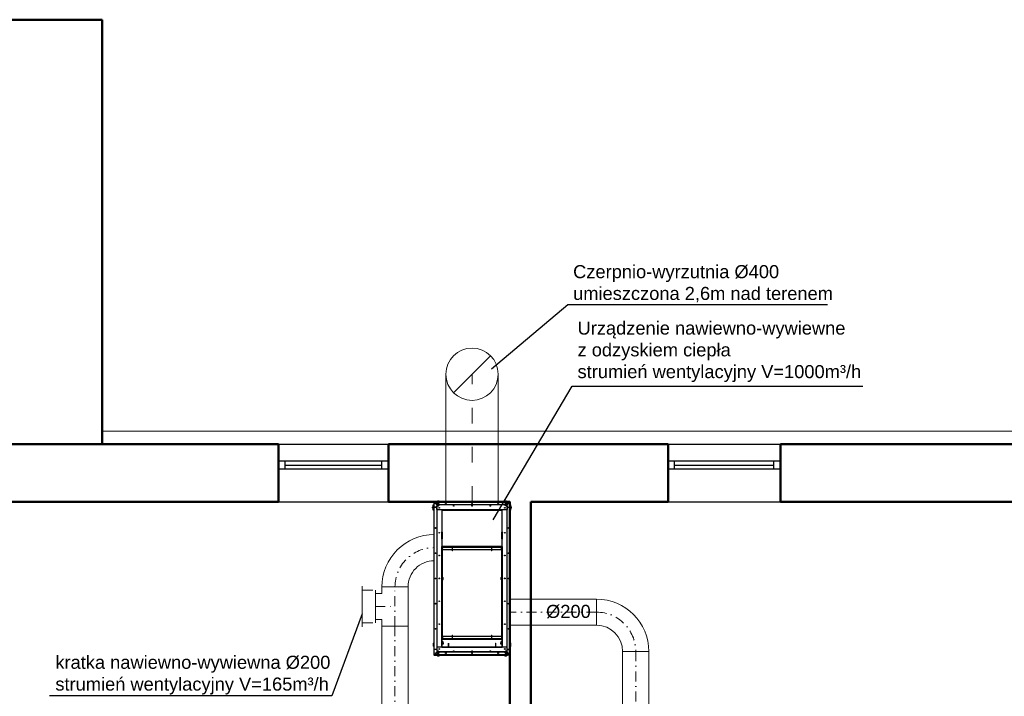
# Model space of a CAD drawing. Header units: millimetres. Extents: x 10990 to 23188, y -38075 to -27370.
# Tile 5 of 29: x 11978 to 12732, y -27888 to -27370. Entities that reach past the tile are written whole.
import ezdxf
from ezdxf.enums import TextEntityAlignment as Align

# ---------------------------------------------------------------- set-up
doc = ezdxf.new("R2010")
doc.units = ezdxf.units.MM
doc.linetypes.add('ACAD_ISO03W100', pattern=[30, 12, -18])
doc.linetypes.add('DASHDOT', pattern=[25.4, 12.7, -6.35, 0, -6.35])
for name, color, linetype, lineweight in [('2DL_PRO_n', 90, 'Continuous', 15), ('2DS_PLS_kan', 30, 'Continuous', 25), ('CP_AXISAC', 7, 'DASHDOT', 15), ('CP_AXISHS', 7, 'DASHDOT', 15), ('Przekrój', 180, 'Continuous', 50)]:
    doc.layers.add(name, color=color, linetype=linetype, lineweight=lineweight)
doc.layers.add('Opis okno', color=50, linetype='Continuous')
doc.layers.add('Widokowa', color=94, linetype='Continuous')
doc.styles.add('Arial', font='arial.ttf')
doc.styles.add('CP_ATTR', font='ROMANS.SHX')

# ---------------------------------------------------------------- blocks, each defined once
blk = doc.blocks.new('RDLAC025f9mm8ut')
for p, q in [((0, 0.625), (0, -0.625)), ((-1, -0.5), (-1, 0.5)), ((-0.8, 0.5), (0, 0.5)), ((0, -0.5), (-0.8, -0.5))]:
    blk.add_line(p, q)
at = {"linetype": 'ByBlock', "style": 'CP_ATTR', "flags": 9}
for tag, p in [('NAME', (-0.092, -0.018)), ('NUMBER', (-0.092, -0.018)), ('GROUP', (-0.092, -0.018)), ('ARTICLE', (-0.092, -0.019)), ('CHARACTER', (-0.092, -0.019)), ('TEMPERATURE', (-0.092, -0.018)), ('FLOW', (-0.092, -0.018)), ('PRODUCT-TYPE', (-0.092, -0.019)), ('ORDER-NO', (-0.092, -0.019)), ('PRODUCER', (-0.092, -0.019)), ('PN', (-0.091, -0.018)), ('OTHER', (-0.091, -0.018)), ('DN', (-0.091, -0.019)), ('POWER', (-0.091, -0.019)), ('VOLTAGE', (-0.091, -0.019))]:
    blk.add_attdef(tag, text='', height=0.00005, dxfattribs=at).set_placement(p, align=Align.MIDDLE_LEFT)
blk = doc.blocks.new('*U1768')
at = {"ltscale": 0.6}
for p, q in [((20, 30), (20, 30)), ((20, 30), (40, 30)), ((40, 30), (40, 30)), ((0, -10), (0, 10)), ((0, 10), (0, 10)), ((0, -10), (0, -10))]:
    blk.add_line(p, q, dxfattribs=at)
for radius in [40, 20]:
    blk.add_arc((0, 30), radius, 270, 0, dxfattribs=at)
at = {"layer": 'CP_AXISAC', "ltscale": 0.6}
blk.add_arc((0, 30), 30, 270, 0, dxfattribs=at)
at = {"linetype": 'ByBlock', "ltscale": 0.6, "style": 'CP_ATTR', "flags": 9}
for tag in ['NAME', 'PRODUCER', 'PRODUCT-TYPE', 'ARTICLE', 'FLOW', 'OTHER']:
    blk.add_attdef(tag, (0, 0), '', height=0.0001, dxfattribs=at)
blk = doc.blocks.new('*U1757')
at = {"ltscale": 0.6}
for p, q in [((0, -10), (0, 10)), ((0, 10), (0, 10)), ((0, 10), (5, 10)), ((5, 15), (5, 15)), ((5, 15), (25, 15)), ((5, 10), (5, 15)), ((25, 15), (25, 15)), ((25, 10), (25, 15)), ((30, 10), (25, 10)), ((30, 10), (30, 10)), ((30, 10), (30, -10)), ((0, -10), (0, -10)), ((0, -10), (30, -10)), ((30, -10), (30, -10))]:
    blk.add_line(p, q, dxfattribs=at)
at = {"layer": 'CP_AXISHS', "ltscale": 0.6}
for p, q in [((15, 15), (15, 0)), ((0, 0), (30, 0))]:
    blk.add_line(p, q, dxfattribs=at)
at = {"linetype": 'ByBlock', "ltscale": 0.6, "style": 'CP_ATTR', "flags": 9}
for tag in ['NAME', 'PRODUCER', 'PRODUCT-TYPE', 'ARTICLE', 'FLOW', 'OTHER']:
    blk.add_attdef(tag, (0, 0), '', height=0.0001, dxfattribs=at)
blk = doc.blocks.new('*U1774')
at = {"ltscale": 0.6}
for p, q in [((0, -10), (0, 10)), ((0, 10), (231.87, 10)), ((231.87, 10), (231.87, -10)), ((231.87, -10), (0, -10))]:
    blk.add_line(p, q, dxfattribs=at)
at = {"layer": 'CP_AXISAC', "ltscale": 0.6}
blk.add_line((0, 0), (231.87, 0), dxfattribs=at)
at = {"linetype": 'ByBlock', "ltscale": 0.6, "style": 'CP_ATTR', "flags": 9}
for tag in ['NAME', 'PRODUCER', 'PRODUCT-TYPE', 'ARTICLE', 'FLOW', 'OTHER']:
    blk.add_attdef(tag, (0, 0), '', height=0.0001, dxfattribs=at)
blk = doc.blocks.new('*U1775')
at = {"ltscale": 0.6}
for p, q in [((0, -10), (0, 10)), ((0, 10), (66.08, 10)), ((66.08, 10), (66.08, -10)), ((66.08, -10), (0, -10))]:
    blk.add_line(p, q, dxfattribs=at)
at = {"layer": 'CP_AXISAC', "ltscale": 0.6}
blk.add_line((0, 0), (66.08, 0), dxfattribs=at)
at = {"linetype": 'ByBlock', "ltscale": 0.6, "style": 'CP_ATTR', "flags": 9}
for tag in ['NAME', 'PRODUCER', 'PRODUCT-TYPE', 'ARTICLE', 'FLOW', 'OTHER']:
    blk.add_attdef(tag, (0, 0), '', height=0.0001, dxfattribs=at)
blk = doc.blocks.new('*U1776')
at = {"ltscale": 0.6}
for p, q in [((0, -10), (0, 10)), ((0, 10), (50.12, 10)), ((50.12, 10), (50.12, -10)), ((50.12, -10), (0, -10))]:
    blk.add_line(p, q, dxfattribs=at)
at = {"layer": 'CP_AXISAC', "ltscale": 0.6}
blk.add_line((0, 0), (50.12, 0), dxfattribs=at)
at = {"linetype": 'ByBlock', "ltscale": 0.6, "style": 'CP_ATTR', "flags": 9}
for tag in ['NAME', 'PRODUCER', 'PRODUCT-TYPE', 'ARTICLE', 'FLOW', 'OTHER']:
    blk.add_attdef(tag, (0, 0), '', height=0.0001, dxfattribs=at)

msp = doc.modelspace()

# ---------------------------------------------------------------- linework, layer by layer
at = {"color": 7, "linetype": 'Continuous'}
for p, q in [((12294.67, -27742.96), (12294.67, -27741.46)), ((12294.67, -27741.46), (12295.17, -27741.46)), ((12295.17, -27739.29), (12295.17, -27739.3)), ((12295.17, -27739.3), (12295.17, -27739.34)), ((12295.17, -27739.34), (12295.24, -27739.34)), ((12295.17, -27739.34), (12295.17, -27739.41)), ((12295.17, -27739.41), (12295.17, -27743.31)), ((12295.34, -27739.12), (12297.26, -27739.12)), ((12295.34, -27739.17), (12295.34, -27739.12)), ((12295.34, -27739.17), (12295.34, -27739.24)), ((12295.34, -27739.17), (12297.11, -27739.17)), ((12295.34, -27739.24), (12297.11, -27739.24)), ((12295.34, -27739.32), (12295.34, -27739.26)), ((12295.34, -27739.26), (12297.11, -27739.26)), ((12295.34, -27743.31), (12295.34, -27739.32)), ((12295.64, -27739.26), (12295.64, -27739.24)), ((12297.11, -27739.24), (12297.11, -27739.17)), ((12297.11, -27739.17), (12297.31, -27739.17)), ((12297.31, -27739.24), (12297.11, -27739.24)), ((12297.26, -27739.12), (12297.31, -27739.12)), ((12297.31, -27739.12), (12297.31, -27739.17)), ((12297.31, -27739.17), (12297.31, -27739.24)), ((12297.31, -27739.24), (12297.41, -27739.24)), ((12297.31, -27739.46), (12297.31, -27740.86)), ((12297.31, -27741.61), (12297.31, -27743.11)), ((12297.41, -27739.34), (12297.41, -27739.17)), ((12351.21, -27739.17), (12297.41, -27739.17)), ((12297.41, -27740.04), (12297.41, -27739.34)), ((12297.41, -27739.34), (12351.21, -27739.34)), ((12297.41, -27745.04), (12297.41, -27742.43)), ((12297.59, -27738.97), (12297.59, -27739.17)), ((12299.49, -27738.97), (12297.59, -27738.97)), ((12298.24, -27740.24), (12297.61, -27740.24)), ((12297.61, -27742.23), (12298.11, -27742.23)), ((12297.67, -27738.93), (12297.67, -27738.97)), ((12297.67, -27738.93), (12299.42, -27738.93)), ((12297.84, -27741.01), (12298.24, -27740.77)), ((12297.84, -27741.01), (12297.84, -27741.47)), ((12298.24, -27741.7), (12297.84, -27741.47)), ((12298.1, -27738.42), (12298.98, -27738.42)), ((12298.24, -27740.77), (12298.64, -27741.01)), ((12298.24, -27741.7), (12298.64, -27741.47)), ((12298.64, -27741.47), (12298.64, -27741.01)), ((12299.24, -27741.27), (12299.24, -27741.24)), ((12349.3, -27741.57), (12299.32, -27741.57)), ((12299.42, -27738.97), (12299.42, -27738.93)), ((12349.18, -27741.47), (12299.44, -27741.47)), ((12299.49, -27739.17), (12299.49, -27738.97)), ((12300.84, -27741.47), (12300.84, -27741.57)), ((12301.24, -27741.47), (12301.24, -27741.57)), ((12301.64, -27741.57), (12301.64, -27741.47)), ((12346.98, -27741.47), (12346.98, -27741.57)), ((12347.38, -27741.57), (12347.38, -27741.47)), ((12347.78, -27741.57), (12347.78, -27741.47)), ((12349.13, -27738.97), (12349.13, -27739.17)), ((12351.03, -27738.97), (12349.13, -27738.97)), ((12349.21, -27738.93), (12349.21, -27738.97)), ((12349.21, -27738.93), (12350.96, -27738.93)), ((12349.38, -27741.24), (12349.38, -27741.27)), ((12349.64, -27738.42), (12350.52, -27738.42)), ((12349.98, -27741.01), (12350.38, -27740.77)), ((12349.98, -27741.01), (12349.98, -27741.47)), ((12350.38, -27741.7), (12349.98, -27741.47)), ((12351.01, -27740.24), (12350.38, -27740.24)), ((12350.38, -27740.77), (12350.78, -27741.01)), ((12350.38, -27741.7), (12350.78, -27741.47)), ((12350.38, -27742.24), (12351.01, -27742.24)), ((12350.78, -27741.47), (12350.78, -27741.01)), ((12350.96, -27738.97), (12350.96, -27738.93)), ((12351.03, -27739.17), (12351.03, -27738.97)), ((12351.21, -27739.17), (12351.21, -27739.34)), ((12351.21, -27739.24), (12351.31, -27739.24)), ((12351.21, -27740.04), (12351.21, -27739.34)), ((12351.21, -27742.44), (12351.21, -27745.04)), ((12351.31, -27739.17), (12351.31, -27739.12)), ((12351.31, -27739.12), (12351.36, -27739.12)), ((12351.31, -27739.24), (12351.31, -27739.17)), ((12351.31, -27739.17), (12351.51, -27739.17)), ((12351.51, -27739.24), (12351.31, -27739.24)), ((12351.31, -27740.86), (12351.31, -27739.46)), ((12351.31, -27743.11), (12351.31, -27741.61)), ((12353.28, -27739.12), (12351.36, -27739.12)), ((12351.51, -27739.17), (12351.51, -27739.24)), ((12351.51, -27739.17), (12353.28, -27739.17)), ((12351.51, -27739.24), (12353.28, -27739.24)), ((12351.51, -27739.26), (12353.28, -27739.26)), ((12352.98, -27739.24), (12352.98, -27739.26)), ((12353.28, -27739.17), (12353.28, -27739.12)), ((12353.28, -27739.17), (12353.28, -27739.24)), ((12353.28, -27739.26), (12353.28, -27739.32)), ((12353.28, -27739.32), (12353.28, -27743.31)), ((12353.45, -27739.34), (12353.38, -27739.34)), ((12353.45, -27739.29), (12353.45, -27739.3)), ((12353.45, -27739.34), (12353.45, -27739.3)), ((12353.45, -27739.41), (12353.45, -27739.34)), ((12353.45, -27743.31), (12353.45, -27739.41)), ((12353.95, -27741.46), (12353.45, -27741.46)), ((12353.95, -27742.96), (12353.95, -27741.46)), ((12294.07, -27743.21), (12294.47, -27742.96)), ((12294.07, -27743.71), (12294.07, -27743.21)), ((12294.47, -27743.96), (12294.07, -27743.71)), ((12294.47, -27742.96), (12294.67, -27742.96)), ((12294.67, -27743.96), (12294.47, -27743.96)), ((12294.67, -27745.46), (12294.67, -27743.96)), ((12295.17, -27745.46), (12294.67, -27745.46)), ((12295.17, -27743.31), (12295.17, -27743.33)), ((12295.34, -27743.31), (12295.17, -27743.31)), ((12295.17, -27743.33), (12295.17, -27852.29)), ((12295.17, -27743.33), (12295.34, -27743.33)), ((12295.24, -27743.31), (12295.24, -27743.33)), ((12295.34, -27743.31), (12297.11, -27743.31)), ((12295.34, -27852.29), (12295.34, -27743.33)), ((12297.11, -27743.33), (12295.34, -27743.33)), ((12295.64, -27743.33), (12295.64, -27743.31)), ((12297.31, -27743.53), (12297.31, -27852.09)), ((12297.41, -27745.54), (12297.41, -27850.08)), ((12301.27, -27745.24), (12297.61, -27745.24)), ((12301.14, -27745.34), (12297.61, -27745.34)), ((12300.84, -27745.24), (12300.84, -27745.34)), ((12301.14, -27745.34), (12301.14, -27850.28)), ((12301.14, -27745.34), (12301.31, -27745.34)), ((12301.24, -27745.34), (12301.24, -27745.24)), ((12301.24, -27745.31), (12301.29, -27745.31)), ((12301.34, -27745.24), (12301.27, -27745.24)), ((12301.29, -27745.31), (12301.29, -27745.24)), ((12301.34, -27745.31), (12301.29, -27745.31)), ((12301.31, -27745.31), (12301.31, -27745.31)), ((12301.31, -27745.48), (12301.31, -27745.31)), ((12347.31, -27745.31), (12301.31, -27745.31)), ((12301.31, -27745.48), (12347.31, -27745.48)), ((12301.31, -27745.48), (12301.31, -27762.26)), ((12301.32, -27745.03), (12301.36, -27745.03)), ((12301.32, -27745.19), (12301.32, -27745.03)), ((12301.32, -27745.04), (12301.34, -27745.04)), ((12301.34, -27745.04), (12301.34, -27745.24)), ((12301.34, -27745.04), (12301.36, -27745.04)), ((12301.34, -27745.31), (12301.34, -27745.24)), ((12301.36, -27745.24), (12301.34, -27745.24)), ((12301.36, -27745.31), (12301.34, -27745.31)), ((12301.36, -27745.03), (12301.36, -27745.14)), ((12301.36, -27745.14), (12347.26, -27745.14)), ((12301.36, -27745.14), (12301.36, -27745.31)), ((12347.26, -27745.31), (12301.36, -27745.31)), ((12301.81, -27745.31), (12301.81, -27745.31)), ((12346.81, -27745.31), (12346.81, -27745.31)), ((12347.26, -27745.03), (12347.3, -27745.03)), ((12347.26, -27745.14), (12347.26, -27745.03)), ((12347.26, -27745.04), (12347.28, -27745.04)), ((12347.26, -27745.31), (12347.26, -27745.14)), ((12347.28, -27745.24), (12347.26, -27745.24)), ((12347.28, -27745.31), (12347.26, -27745.31)), ((12347.28, -27745.24), (12347.28, -27745.04)), ((12347.28, -27745.04), (12347.3, -27745.04)), ((12347.28, -27745.31), (12347.28, -27745.24)), ((12347.35, -27745.24), (12347.28, -27745.24)), ((12347.33, -27745.31), (12347.28, -27745.31)), ((12347.3, -27745.03), (12347.3, -27745.19)), ((12347.31, -27745.31), (12347.31, -27745.31)), ((12347.31, -27745.31), (12347.31, -27745.48)), ((12347.31, -27745.34), (12347.48, -27745.34)), ((12347.31, -27762.26), (12347.31, -27745.48)), ((12347.33, -27745.24), (12347.33, -27745.31)), ((12347.38, -27745.31), (12347.33, -27745.31)), ((12351.01, -27745.24), (12347.35, -27745.24)), ((12347.38, -27745.24), (12347.38, -27745.34)), ((12347.48, -27850.28), (12347.48, -27745.34)), ((12351.01, -27745.34), (12347.48, -27745.34)), ((12347.78, -27745.34), (12347.78, -27745.24)), ((12351.21, -27850.08), (12351.21, -27745.54)), ((12351.31, -27852.09), (12351.31, -27743.53)), ((12351.51, -27743.31), (12353.28, -27743.31)), ((12351.51, -27743.33), (12353.28, -27743.33)), ((12352.98, -27743.31), (12352.98, -27743.33)), ((12353.45, -27743.31), (12353.28, -27743.31)), ((12353.28, -27743.33), (12353.28, -27852.29)), ((12353.28, -27743.33), (12353.45, -27743.33)), ((12353.38, -27743.33), (12353.38, -27743.31)), ((12353.45, -27743.31), (12353.45, -27743.33)), ((12353.45, -27852.29), (12353.45, -27743.33)), ((12353.45, -27745.46), (12353.95, -27745.46)), ((12354.15, -27742.96), (12353.95, -27742.96)), ((12353.95, -27743.96), (12354.15, -27743.96)), ((12353.95, -27745.46), (12353.95, -27743.96)), ((12354.55, -27743.21), (12354.15, -27742.96)), ((12354.15, -27743.96), (12354.55, -27743.71)), ((12354.55, -27743.71), (12354.55, -27743.21)), ((12301.31, -27767.66), (12301.31, -27762.26)), ((12301.31, -27762.46), (12301.48, -27762.46)), ((12301.35, -27762.46), (12301.35, -27762.34)), ((12301.71, -27762.36), (12301.41, -27762.36)), ((12301.45, -27762.36), (12301.45, -27762.46)), ((12301.48, -27762.46), (12301.48, -27767.46)), ((12301.71, -27762.46), (12301.48, -27762.46)), ((12301.71, -27762.46), (12301.71, -27762.36)), ((12346.91, -27762.36), (12346.91, -27762.46)), ((12347.21, -27762.36), (12346.91, -27762.36)), ((12346.91, -27762.46), (12347.14, -27762.46)), ((12347.14, -27767.46), (12347.14, -27762.46)), ((12347.14, -27762.46), (12347.31, -27762.46)), ((12347.21, -27762.46), (12347.21, -27762.36)), ((12347.31, -27762.26), (12347.31, -27767.66)), ((12301.48, -27767.46), (12301.31, -27767.46)), ((12301.31, -27767.66), (12301.31, -27773.39)), ((12301.35, -27767.58), (12301.35, -27767.46)), ((12301.71, -27767.56), (12301.41, -27767.56)), ((12301.45, -27767.46), (12301.45, -27767.56)), ((12301.71, -27767.46), (12301.48, -27767.46)), ((12301.71, -27767.56), (12301.71, -27767.46)), ((12347.14, -27767.46), (12346.91, -27767.46)), ((12346.91, -27767.46), (12346.91, -27767.56)), ((12346.91, -27767.56), (12347.21, -27767.56)), ((12347.31, -27767.46), (12347.14, -27767.46)), ((12347.21, -27767.56), (12347.21, -27767.46)), ((12347.31, -27773.39), (12347.31, -27767.66)), ((12347.31, -27773.39), (12301.31, -27773.39)), ((12301.31, -27773.55), (12301.31, -27773.39)), ((12301.31, -27850.28), (12301.31, -27773.55)), ((12301.31, -27773.56), (12347.31, -27773.56)), ((12301.31, -27773.57), (12301.81, -27773.57)), ((12301.31, -27773.59), (12301.81, -27773.59)), ((12301.56, -27773.93), (12301.56, -27797.06)), ((12301.81, -27773.93), (12301.56, -27773.93)), ((12301.81, -27773.76), (12301.81, -27773.56)), ((12302.11, -27773.76), (12301.81, -27773.76)), ((12301.81, -27773.76), (12301.81, -27773.96)), ((12301.81, -27775.26), (12301.81, -27773.96)), ((12309.2, -27773.96), (12301.81, -27773.96)), ((12302.11, -27773.56), (12302.11, -27773.76)), ((12302.11, -27773.76), (12346.51, -27773.76)), ((12302.11, -27775.56), (12309.2, -27775.56)), ((12309.2, -27773.92), (12309.2, -27776.4)), ((12309.31, -27773.92), (12309.2, -27773.92)), ((12309.2, -27776.4), (12309.26, -27776.62)), ((12309.2, -27776.4), (12309.42, -27776.4)), ((12309.36, -27776.62), (12309.26, -27776.62)), ((12309.42, -27773.92), (12309.31, -27773.92)), ((12309.36, -27776.62), (12309.42, -27776.4)), ((12309.42, -27776.4), (12309.42, -27773.92)), ((12339.2, -27773.96), (12309.42, -27773.96)), ((12309.42, -27775.56), (12339.2, -27775.56)), ((12339.2, -27773.92), (12339.2, -27776.4)), ((12339.31, -27773.92), (12339.2, -27773.92)), ((12339.2, -27776.4), (12339.26, -27776.62)), ((12339.2, -27776.4), (12339.42, -27776.4)), ((12339.36, -27776.62), (12339.26, -27776.62)), ((12339.42, -27773.92), (12339.31, -27773.92)), ((12339.36, -27776.62), (12339.42, -27776.4)), ((12339.42, -27776.4), (12339.42, -27773.92)), ((12346.81, -27773.96), (12339.42, -27773.96)), ((12339.42, -27775.56), (12346.51, -27775.56)), ((12346.51, -27773.76), (12346.51, -27773.56)), ((12346.81, -27773.76), (12346.51, -27773.76)), ((12346.81, -27773.56), (12346.81, -27773.76)), ((12346.81, -27773.57), (12347.31, -27773.57)), ((12346.81, -27773.59), (12347.31, -27773.59)), ((12346.81, -27773.96), (12346.81, -27773.76)), ((12347.06, -27773.93), (12346.81, -27773.93)), ((12346.81, -27775.26), (12346.81, -27773.96)), ((12347.06, -27797.06), (12347.06, -27773.93)), ((12347.31, -27773.39), (12347.31, -27773.55)), ((12347.31, -27773.55), (12347.31, -27850.28)), ((12299.43, -27797.7), (12299.06, -27797.7)), ((12299.06, -27797.92), (12299.43, -27797.92)), ((12301.31, -27797.06), (12302.03, -27797.06)), ((12301.31, -27798.56), (12302.03, -27798.56)), ((12301.56, -27798.56), (12301.56, -27843.93)), ((12302.03, -27797.06), (12302.03, -27798.56)), ((12302.03, -27797.06), (12302.15, -27797.06)), ((12302.03, -27798.56), (12302.15, -27798.56)), ((12302.31, -27797.75), (12302.31, -27797.86)), ((12346.31, -27797.86), (12346.31, -27797.75)), ((12346.59, -27797.06), (12346.47, -27797.06)), ((12346.59, -27798.56), (12346.47, -27798.56)), ((12346.59, -27798.56), (12346.59, -27797.06)), ((12347.31, -27797.06), (12346.59, -27797.06)), ((12347.31, -27798.56), (12346.59, -27798.56)), ((12347.06, -27843.93), (12347.06, -27798.56)), ((12349.57, -27797.7), (12349.2, -27797.7)), ((12349.2, -27797.92), (12349.57, -27797.92)), ((12301.31, -27827.07), (12301.56, -27827.07)), ((12301.56, -27827.2), (12301.31, -27827.2)), ((12301.34, -27827.2), (12301.34, -27844.33)), ((12347.06, -27827.07), (12347.31, -27827.07)), ((12347.31, -27827.2), (12347.06, -27827.2)), ((12347.28, -27844.33), (12347.28, -27827.2)), ((12294.97, -27847.11), (12294.77, -27847.31)), ((12294.77, -27849.71), (12294.77, -27847.31)), ((12295.17, -27847.11), (12294.97, -27847.11)), ((12294.97, -27849.91), (12294.97, -27847.11)), ((12301.34, -27844.43), (12301.34, -27844.48)), ((12301.36, -27844.31), (12347.26, -27844.31)), ((12301.36, -27844.31), (12301.36, -27844.41)), ((12301.36, -27850.18), (12301.36, -27844.41)), ((12347.26, -27844.41), (12301.36, -27844.41)), ((12301.56, -27843.93), (12301.81, -27843.93)), ((12301.81, -27842.61), (12301.81, -27843.91)), ((12301.81, -27843.91), (12301.81, -27844.11)), ((12301.81, -27843.91), (12309.2, -27843.91)), ((12301.81, -27844.31), (12301.81, -27844.11)), ((12301.81, -27844.11), (12302.11, -27844.11)), ((12302.05, -27846.34), (12302.05, -27847.39)), ((12302.12, -27846.23), (12302.07, -27846.29)), ((12309.2, -27842.31), (12302.11, -27842.31)), ((12302.11, -27844.11), (12302.11, -27844.31)), ((12346.51, -27844.11), (12302.11, -27844.11)), ((12302.25, -27846.29), (12302.2, -27846.23)), ((12302.27, -27847.39), (12302.27, -27846.34)), ((12306.26, -27847.38), (12306.2, -27847.6)), ((12306.2, -27847.6), (12306.2, -27850.08)), ((12306.42, -27847.6), (12306.2, -27847.6)), ((12306.26, -27847.38), (12306.36, -27847.38)), ((12306.42, -27847.6), (12306.36, -27847.38)), ((12306.36, -27847.38), (12306.36, -27847.38)), ((12306.42, -27850.08), (12306.42, -27847.6)), ((12309.26, -27841.25), (12309.2, -27841.47)), ((12309.2, -27841.47), (12309.2, -27843.95)), ((12309.42, -27841.47), (12309.2, -27841.47)), ((12309.2, -27843.95), (12309.42, -27843.95)), ((12309.26, -27841.25), (12309.36, -27841.25)), ((12309.42, -27841.47), (12309.36, -27841.25)), ((12309.36, -27841.25), (12309.36, -27841.25)), ((12309.42, -27843.95), (12309.42, -27841.47)), ((12339.2, -27842.31), (12309.42, -27842.31)), ((12309.42, -27843.91), (12339.2, -27843.91)), ((12339.26, -27841.25), (12339.2, -27841.47)), ((12339.2, -27841.47), (12339.2, -27843.95)), ((12339.42, -27841.47), (12339.2, -27841.47)), ((12339.2, -27843.95), (12339.42, -27843.95)), ((12339.26, -27841.25), (12339.36, -27841.25)), ((12339.42, -27841.47), (12339.36, -27841.25)), ((12339.36, -27841.25), (12339.36, -27841.25)), ((12339.42, -27843.95), (12339.42, -27841.47)), ((12346.51, -27842.31), (12339.42, -27842.31)), ((12339.42, -27843.91), (12346.81, -27843.91)), ((12342.26, -27847.38), (12342.2, -27847.6)), ((12342.2, -27847.6), (12342.2, -27850.08)), ((12342.42, -27847.6), (12342.2, -27847.6)), ((12342.26, -27847.38), (12342.36, -27847.38)), ((12342.42, -27847.6), (12342.36, -27847.38)), ((12342.36, -27847.38), (12342.36, -27847.38)), ((12342.42, -27850.08), (12342.42, -27847.6)), ((12346.35, -27846.34), (12346.35, -27847.39)), ((12346.42, -27846.23), (12346.37, -27846.29)), ((12346.55, -27846.29), (12346.5, -27846.23)), ((12346.51, -27844.31), (12346.51, -27844.11)), ((12346.51, -27844.11), (12346.81, -27844.11)), ((12346.57, -27847.39), (12346.57, -27846.34)), ((12346.81, -27842.61), (12346.81, -27843.91)), ((12346.81, -27844.11), (12346.81, -27843.91)), ((12346.81, -27843.93), (12347.06, -27843.93)), ((12346.81, -27844.11), (12346.81, -27844.31)), ((12347.26, -27844.41), (12347.26, -27844.31)), ((12347.26, -27850.18), (12347.26, -27844.41)), ((12347.28, -27844.48), (12347.28, -27844.43)), ((12353.65, -27847.11), (12353.45, -27847.11)), ((12353.85, -27847.31), (12353.65, -27847.11)), ((12353.65, -27847.11), (12353.65, -27848.51)), ((12353.85, -27847.31), (12353.85, -27848.51)), ((12294.77, -27849.71), (12294.97, -27849.91)), ((12294.97, -27849.91), (12295.17, -27849.91)), ((12295.34, -27852.29), (12295.17, -27852.29)), ((12295.17, -27852.29), (12295.17, -27852.31)), ((12295.17, -27852.31), (12295.17, -27856.21)), ((12295.17, -27852.31), (12295.34, -27852.31)), ((12295.24, -27852.29), (12295.24, -27852.31)), ((12297.11, -27852.29), (12295.34, -27852.29)), ((12295.34, -27856.29), (12295.34, -27852.31)), ((12297.11, -27852.31), (12295.34, -27852.31)), ((12295.64, -27852.31), (12295.64, -27852.29)), ((12297.31, -27852.51), (12297.31, -27854)), ((12297.31, -27854.75), (12297.31, -27856.16)), ((12297.41, -27850.58), (12297.41, -27853.18)), ((12297.41, -27855.58), (12297.41, -27856.28)), ((12297.61, -27850.28), (12301.14, -27850.28)), ((12301.27, -27850.38), (12297.61, -27850.38)), ((12298.24, -27853.38), (12297.61, -27853.38)), ((12297.61, -27855.38), (12298.24, -27855.38)), ((12297.84, -27854.15), (12298.24, -27853.91)), ((12297.84, -27854.15), (12297.84, -27854.61)), ((12298.24, -27854.84), (12297.84, -27854.61)), ((12298.24, -27853.91), (12298.64, -27854.15)), ((12298.24, -27854.84), (12298.64, -27854.61)), ((12298.64, -27854.61), (12298.64, -27854.15)), ((12299.24, -27854.38), (12299.24, -27854.35)), ((12349.3, -27854.05), (12299.32, -27854.05)), ((12349.18, -27854.15), (12299.44, -27854.15)), ((12300.84, -27850.28), (12300.84, -27850.38)), ((12300.84, -27854.05), (12300.84, -27854.15)), ((12301.31, -27850.28), (12301.14, -27850.28)), ((12301.24, -27850.38), (12301.24, -27850.28)), ((12301.24, -27850.31), (12301.29, -27850.31)), ((12301.24, -27854.05), (12301.24, -27854.15)), ((12301.27, -27850.38), (12301.34, -27850.38)), ((12301.29, -27850.38), (12301.29, -27850.31)), ((12301.29, -27850.31), (12301.34, -27850.31)), ((12301.31, -27850.21), (12301.35, -27850.23)), ((12301.31, -27850.21), (12301.36, -27850.21)), ((12301.31, -27850.28), (12301.31, -27850.31)), ((12301.32, -27850.58), (12301.32, -27850.43)), ((12301.36, -27850.58), (12301.32, -27850.58)), ((12301.34, -27850.58), (12301.32, -27850.58)), ((12301.34, -27850.31), (12301.34, -27850.38)), ((12301.34, -27850.31), (12301.36, -27850.31)), ((12301.34, -27850.38), (12301.36, -27850.38)), ((12301.34, -27850.38), (12301.34, -27850.58)), ((12301.36, -27850.58), (12301.34, -27850.58)), ((12301.36, -27850.18), (12301.36, -27850.24)), ((12301.36, -27850.18), (12305.96, -27850.18)), ((12301.36, -27850.31), (12301.36, -27850.24)), ((12301.36, -27850.24), (12301.86, -27850.24)), ((12301.36, -27850.31), (12347.26, -27850.31)), ((12301.36, -27850.31), (12301.36, -27850.48)), ((12301.36, -27850.48), (12301.36, -27850.58)), ((12347.26, -27850.48), (12301.36, -27850.48)), ((12301.64, -27854.15), (12301.64, -27854.05)), ((12301.86, -27850.24), (12301.86, -27850.31)), ((12301.86, -27850.24), (12346.76, -27850.24)), ((12306.2, -27850.08), (12306.42, -27850.08)), ((12306.66, -27850.18), (12341.96, -27850.18)), ((12342.2, -27850.08), (12342.42, -27850.08)), ((12342.66, -27850.18), (12347.26, -27850.18)), ((12346.76, -27850.31), (12346.76, -27850.24)), ((12346.76, -27850.24), (12347.26, -27850.24)), ((12346.98, -27854.05), (12346.98, -27854.15)), ((12347.26, -27850.24), (12347.26, -27850.18)), ((12347.26, -27850.21), (12347.31, -27850.21)), ((12347.26, -27850.24), (12347.26, -27850.31)), ((12347.26, -27850.48), (12347.26, -27850.31)), ((12347.26, -27850.31), (12347.28, -27850.31)), ((12347.26, -27850.38), (12347.28, -27850.38)), ((12347.26, -27850.58), (12347.26, -27850.48)), ((12347.3, -27850.58), (12347.26, -27850.58)), ((12347.28, -27850.58), (12347.26, -27850.58)), ((12347.27, -27850.23), (12347.31, -27850.21)), ((12347.28, -27850.31), (12347.28, -27850.38)), ((12347.28, -27850.31), (12347.33, -27850.31)), ((12347.28, -27850.58), (12347.28, -27850.38)), ((12347.28, -27850.38), (12347.35, -27850.38)), ((12347.3, -27850.58), (12347.28, -27850.58)), ((12347.3, -27850.43), (12347.3, -27850.58)), ((12347.48, -27850.28), (12347.31, -27850.28)), ((12347.31, -27850.28), (12347.31, -27850.31)), ((12347.33, -27850.31), (12347.33, -27850.38)), ((12347.38, -27850.31), (12347.33, -27850.31)), ((12351.01, -27850.38), (12347.35, -27850.38)), ((12347.38, -27850.28), (12347.38, -27850.38)), ((12347.38, -27854.15), (12347.38, -27854.05)), ((12347.48, -27850.28), (12351.01, -27850.28)), ((12347.78, -27850.38), (12347.78, -27850.28)), ((12347.78, -27854.15), (12347.78, -27854.05)), ((12349.38, -27854.35), (12349.38, -27854.38)), ((12349.98, -27854.15), (12350.38, -27853.91)), ((12349.98, -27854.15), (12349.98, -27854.61)), ((12350.38, -27854.84), (12349.98, -27854.61)), ((12351.01, -27853.38), (12350.38, -27853.38)), ((12350.38, -27853.91), (12350.78, -27854.15)), ((12350.38, -27854.84), (12350.78, -27854.61)), ((12350.38, -27855.38), (12351.01, -27855.38)), ((12350.78, -27854.61), (12350.78, -27854.15)), ((12351.21, -27853.18), (12351.21, -27850.58)), ((12351.21, -27855.58), (12351.21, -27856.28)), ((12351.31, -27854), (12351.31, -27852.51)), ((12351.31, -27856.16), (12351.31, -27854.75)), ((12351.51, -27852.29), (12353.28, -27852.29)), ((12353.28, -27852.31), (12351.51, -27852.31)), ((12352.98, -27852.29), (12352.98, -27852.31)), ((12353.45, -27852.29), (12353.28, -27852.29)), ((12353.28, -27852.31), (12353.28, -27856.29)), ((12353.28, -27852.31), (12353.45, -27852.31)), ((12353.38, -27852.31), (12353.38, -27852.29)), ((12353.45, -27849.91), (12353.65, -27849.91)), ((12353.45, -27852.31), (12353.45, -27852.29)), ((12353.45, -27856.21), (12353.45, -27852.31)), ((12353.65, -27848.51), (12353.65, -27849.91)), ((12353.65, -27849.91), (12353.85, -27849.71)), ((12353.85, -27848.51), (12353.85, -27849.71)), ((12295.17, -27856.21), (12295.17, -27856.28)), ((12295.17, -27856.28), (12295.24, -27856.28)), ((12295.17, -27856.28), (12295.17, -27856.31)), ((12295.17, -27856.33), (12295.17, -27856.31)), ((12295.34, -27856.36), (12295.34, -27856.29)), ((12297.11, -27856.36), (12295.34, -27856.36)), ((12295.34, -27856.45), (12295.34, -27856.38)), ((12297.11, -27856.38), (12295.34, -27856.38)), ((12297.11, -27856.45), (12295.34, -27856.45)), ((12295.34, -27856.45), (12295.34, -27856.5)), ((12295.34, -27856.5), (12297.26, -27856.5)), ((12295.64, -27856.38), (12295.64, -27856.36)), ((12297.11, -27856.45), (12297.11, -27856.38)), ((12297.11, -27856.38), (12297.31, -27856.38)), ((12297.31, -27856.45), (12297.11, -27856.45)), ((12297.31, -27856.5), (12297.26, -27856.5)), ((12297.31, -27856.38), (12297.31, -27856.45)), ((12297.41, -27856.38), (12297.31, -27856.38)), ((12297.31, -27856.45), (12297.31, -27856.5)), ((12297.41, -27856.45), (12297.41, -27856.28)), ((12351.21, -27856.28), (12297.41, -27856.28)), ((12297.41, -27856.45), (12351.21, -27856.45)), ((12297.59, -27856.45), (12297.59, -27856.65)), ((12297.59, -27856.65), (12299.49, -27856.65)), ((12297.67, -27856.65), (12297.67, -27856.69)), ((12298.21, -27856.69), (12297.67, -27856.69)), ((12298.37, -27857.2), (12298.1, -27857.2)), ((12299.42, -27856.69), (12298.21, -27856.69)), ((12298.98, -27857.2), (12298.37, -27857.2)), ((12299.42, -27856.69), (12299.42, -27856.65)), ((12299.49, -27856.65), (12299.49, -27856.45)), ((12349.13, -27856.45), (12349.13, -27856.65)), ((12349.13, -27856.65), (12351.03, -27856.65)), ((12349.21, -27856.65), (12349.21, -27856.69)), ((12349.75, -27856.69), (12349.21, -27856.69)), ((12349.91, -27857.2), (12349.64, -27857.2)), ((12350.96, -27856.69), (12349.75, -27856.69)), ((12350.52, -27857.2), (12349.91, -27857.2)), ((12350.96, -27856.69), (12350.96, -27856.65)), ((12351.03, -27856.65), (12351.03, -27856.45)), ((12351.21, -27856.28), (12351.21, -27856.45)), ((12351.31, -27856.38), (12351.21, -27856.38)), ((12351.31, -27856.45), (12351.31, -27856.38)), ((12351.31, -27856.38), (12351.51, -27856.38)), ((12351.51, -27856.45), (12351.31, -27856.45)), ((12351.31, -27856.5), (12351.31, -27856.45)), ((12351.36, -27856.5), (12351.31, -27856.5)), ((12353.28, -27856.5), (12351.36, -27856.5)), ((12353.28, -27856.36), (12351.51, -27856.36)), ((12351.51, -27856.38), (12351.51, -27856.45)), ((12353.28, -27856.38), (12351.51, -27856.38)), ((12353.28, -27856.45), (12351.51, -27856.45)), ((12352.98, -27856.36), (12352.98, -27856.38)), ((12353.28, -27856.29), (12353.28, -27856.36)), ((12353.28, -27856.45), (12353.28, -27856.38)), ((12353.28, -27856.45), (12353.28, -27856.5)), ((12353.45, -27856.28), (12353.38, -27856.28)), ((12353.45, -27856.28), (12353.45, -27856.21)), ((12353.45, -27856.31), (12353.45, -27856.28)), ((12353.45, -27856.33), (12353.45, -27856.31))]:
    msp.add_line(p, q, dxfattribs=at)
at = {"color": 7, "linetype": 'Continuous', "flags": 128}
for points in [[(12295.22, -27743.31), (12295.22, -27743.31), (12295.24, -27743.32)], [(12353.38, -27743.32), (12353.4, -27743.31), (12353.4, -27743.31)], [(12301.31, -27844.36), (12301.34, -27844.34), (12301.36, -27844.32)], [(12301.36, -27844.49), (12301.32, -27844.48), (12301.31, -27844.47)], [(12302.05, -27847.1), (12302.04, -27847.1), (12301.93, -27847.15), (12301.84, -27847.23), (12301.77, -27847.32), (12301.75, -27847.43), (12301.76, -27847.54), (12301.8, -27847.65), (12301.88, -27847.74), (12301.98, -27847.8), (12302.1, -27847.83), (12302.22, -27847.83), (12302.34, -27847.8), (12302.44, -27847.74), (12302.52, -27847.65), (12302.56, -27847.54), (12302.57, -27847.43), (12302.55, -27847.32), (12302.48, -27847.23), (12302.39, -27847.15), (12302.28, -27847.1), (12302.27, -27847.1)], [(12302.16, -27846.3), (12302.18, -27846.29), (12302.2, -27846.28), (12302.21, -27846.27), (12302.21, -27846.25), (12302.21, -27846.23), (12302.2, -27846.22), (12302.18, -27846.21), (12302.16, -27846.21), (12302.14, -27846.21), (12302.12, -27846.22), (12302.11, -27846.23), (12302.11, -27846.25), (12302.11, -27846.27), (12302.12, -27846.28), (12302.14, -27846.29), (12302.16, -27846.3)], [(12346.35, -27847.1), (12346.34, -27847.1), (12346.23, -27847.15), (12346.14, -27847.23), (12346.07, -27847.32), (12346.05, -27847.43), (12346.06, -27847.54), (12346.1, -27847.65), (12346.18, -27847.74), (12346.28, -27847.8), (12346.4, -27847.83), (12346.52, -27847.83), (12346.64, -27847.8), (12346.74, -27847.74), (12346.82, -27847.65), (12346.86, -27847.54), (12346.87, -27847.43), (12346.85, -27847.32), (12346.78, -27847.23), (12346.69, -27847.15), (12346.58, -27847.1), (12346.57, -27847.1)], [(12346.46, -27846.3), (12346.48, -27846.29), (12346.5, -27846.28), (12346.51, -27846.27), (12346.51, -27846.25), (12346.51, -27846.23), (12346.5, -27846.22), (12346.48, -27846.21), (12346.46, -27846.21), (12346.44, -27846.21), (12346.42, -27846.22), (12346.41, -27846.23), (12346.41, -27846.25), (12346.41, -27846.27), (12346.42, -27846.28), (12346.44, -27846.29), (12346.46, -27846.3)], [(12347.26, -27844.32), (12347.29, -27844.34), (12347.31, -27844.36)], [(12347.31, -27844.47), (12347.31, -27844.48), (12347.26, -27844.49)], [(12295.24, -27852.29), (12295.22, -27852.31), (12295.22, -27852.31)], [(12353.4, -27852.31), (12353.4, -27852.31), (12353.38, -27852.29)]]:
    msp.add_lwpolyline(points, dxfattribs=at)
at = {"color": 7, "linetype": 'Continuous'}
for centre, radius in [((12296.37, -27740.51), 0.275), ((12296.37, -27740.51), 0.265), ((12296.37, -27740.51), 0.215), ((12298.24, -27741.24), 0.8), ((12298.24, -27741.24), 0.7), ((12304.31, -27740.67), 0.275), ((12304.31, -27740.67), 0.215), ((12310.31, -27742.24), 0.275), ((12310.31, -27742.24), 0.215), ((12324.31, -27740.67), 0.275), ((12324.31, -27742.24), 0.275), ((12324.31, -27740.67), 0.215), ((12324.31, -27742.24), 0.215), ((12338.31, -27742.24), 0.275), ((12338.31, -27742.24), 0.215), ((12344.31, -27740.67), 0.275), ((12344.31, -27740.67), 0.215), ((12350.38, -27741.24), 0.8), ((12350.38, -27741.24), 0.7), ((12352.25, -27740.51), 0.275), ((12352.25, -27740.51), 0.265), ((12352.25, -27740.51), 0.215), ((12294.57, -27743.46), 0.2), ((12299.24, -27743.81), 0.275), ((12299.24, -27743.81), 0.215), ((12349.38, -27743.81), 0.275), ((12349.38, -27743.81), 0.215), ((12354.05, -27743.46), 0.2), ((12296.37, -27759.21), 0.275), ((12296.37, -27759.21), 0.215), ((12299.24, -27762.81), 0.275), ((12299.24, -27762.81), 0.215), ((12349.38, -27762.81), 0.275), ((12349.38, -27762.81), 0.215), ((12352.25, -27759.21), 0.275), ((12352.25, -27759.21), 0.215), ((12296.37, -27778.51), 0.275), ((12296.37, -27778.51), 0.215), ((12299.24, -27780.31), 0.275), ((12299.24, -27780.31), 0.215), ((12349.38, -27780.31), 0.275), ((12349.38, -27780.31), 0.215), ((12352.25, -27778.51), 0.275), ((12352.25, -27778.51), 0.215), ((12296.37, -27797.81), 0.275), ((12296.37, -27797.81), 0.215), ((12299.24, -27797.81), 0.275), ((12299.24, -27797.81), 0.215), ((12349.38, -27797.81), 0.275), ((12349.38, -27797.81), 0.215), ((12352.25, -27797.81), 0.275), ((12352.25, -27797.81), 0.215), ((12296.37, -27817.11), 0.275), ((12296.37, -27817.11), 0.215), ((12299.24, -27815.31), 0.275), ((12299.24, -27815.31), 0.215), ((12349.38, -27815.31), 0.275), ((12349.38, -27815.31), 0.215), ((12352.25, -27817.11), 0.275), ((12352.25, -27817.11), 0.215), ((12299.24, -27832.81), 0.275), ((12299.24, -27832.81), 0.215), ((12349.38, -27832.81), 0.275), ((12349.38, -27832.81), 0.215), ((12296.37, -27836.41), 0.275), ((12296.37, -27836.41), 0.215), ((12352.25, -27836.41), 0.275), ((12352.25, -27836.41), 0.215), ((12296.37, -27855.11), 0.275), ((12296.37, -27855.11), 0.265), ((12296.37, -27855.11), 0.215), ((12298.24, -27854.38), 0.8), ((12298.24, -27854.38), 0.7), ((12299.24, -27851.81), 0.275), ((12299.24, -27851.81), 0.215), ((12304.31, -27854.95), 0.275), ((12304.31, -27854.95), 0.215), ((12310.31, -27853.38), 0.275), ((12310.31, -27853.38), 0.215), ((12324.31, -27853.38), 0.275), ((12324.31, -27854.95), 0.275), ((12324.31, -27853.38), 0.215), ((12324.31, -27854.95), 0.215), ((12338.31, -27853.38), 0.275), ((12338.31, -27853.38), 0.215), ((12344.31, -27854.95), 0.275), ((12344.31, -27854.95), 0.215), ((12349.38, -27851.81), 0.275), ((12349.38, -27851.81), 0.215), ((12350.38, -27854.38), 0.8), ((12350.38, -27854.38), 0.7), ((12352.25, -27855.11), 0.275), ((12352.25, -27855.11), 0.265), ((12352.25, -27855.11), 0.215)]:
    msp.add_circle(centre, radius, dxfattribs=at)
for centre, radius, start, end in [((12295.34, -27739.29), 0.17, 90, 180), ((12295.34, -27739.34), 0.17, 90, 180), ((12295.36, -27739.58), 0.255, 94.8295, 138.76227), ((12295.34, -27739.34), 0.1, 90, 180), ((12297.11, -27739.46), 0.2, 0, 90), ((12298.24, -27741.24), 1, 158.96053, 201.03947), ((12297.26, -27739.17), 0.05, 0, 90), ((12297.26, -27740.86), 0.05, 338.96053, 0), ((12297.26, -27741.61), 0.05, 0, 21.03947), ((12297.61, -27740.04), 0.2, 180, 270), ((12297.61, -27742.43), 0.2, 90, 180), ((12298.54, -27739.23), 0.927, 118.17585, 160.79689), ((12298.24, -27741.24), 0.401, 120, 180), ((12298.24, -27741.24), 0.401, 180, 240), ((12298.24, -27741.24), 0.401, 60, 120), ((12298.24, -27741.24), 0.401, 240, 300), ((12298.24, -27741.24), 1, 262.68376, 333.78973), ((12298.24, -27741.24), 1, 0, 90), ((12298.24, -27741.24), 0.401, 0, 60), ((12298.24, -27741.24), 0.401, 300, 0), ((12298.54, -27739.23), 0.927, 19.20311, 61.82415), ((12299.32, -27741.77), 0.2, 90, 153.78973), ((12299.44, -27741.27), 0.2, 180, 270), ((12349.18, -27741.27), 0.2, 270, 0), ((12350.08, -27739.23), 0.927, 118.17585, 160.79689), ((12349.3, -27741.77), 0.2, 26.21027, 90), ((12350.38, -27741.24), 1, 90, 180), ((12350.38, -27741.24), 1, 206.21027, 270), ((12350.38, -27741.24), 0.401, 120, 180), ((12350.38, -27741.24), 0.401, 180, 240), ((12350.38, -27741.24), 0.401, 60, 120), ((12350.38, -27741.24), 0.401, 240, 300), ((12350.08, -27739.23), 0.927, 19.20311, 61.82415), ((12350.38, -27741.24), 0.401, 0, 60), ((12350.38, -27741.24), 0.401, 300, 0), ((12351.01, -27740.04), 0.2, 270, 0), ((12351.01, -27742.44), 0.2, 0, 90), ((12351.36, -27739.17), 0.05, 90, 180), ((12351.51, -27739.46), 0.2, 90, 180), ((12351.36, -27740.86), 0.05, 180, 201.03947), ((12350.38, -27741.24), 1, 338.96053, 21.03947), ((12351.36, -27741.61), 0.05, 158.96053, 180), ((12353.28, -27739.29), 0.17, 0, 90), ((12353.28, -27739.34), 0.17, 0, 90), ((12353.28, -27739.34), 0.1, 0, 90), ((12353.26, -27739.58), 0.255, 41.23773, 85.1705), ((12297.11, -27743.11), 0.2, 270, 0), ((12297.11, -27743.53), 0.2, 0, 90), ((12297.61, -27745.04), 0.2, 180, 270), ((12297.61, -27745.54), 0.2, 90, 180), ((12301.27, -27745.19), 0.05, 270, 0), ((12347.35, -27745.19), 0.05, 180, 270), ((12351.01, -27745.04), 0.2, 270, 0), ((12351.01, -27745.54), 0.2, 0, 90), ((12351.51, -27743.11), 0.2, 180, 270), ((12351.51, -27743.53), 0.2, 90, 180), ((12301.41, -27762.26), 0.1, 180, 270), ((12347.21, -27762.26), 0.1, 270, 0), ((12301.41, -27767.66), 0.1, 90, 180), ((12347.21, -27767.66), 0.1, 0, 90), ((12302.11, -27775.26), 0.3, 180, 270), ((12309.31, -27773.34), 0.59, 225.39973, 259.35961), ((12309.31, -27773.34), 0.59, 280.64039, 314.60027), ((12339.31, -27773.34), 0.59, 225.39973, 259.35961), ((12339.31, -27773.34), 0.59, 280.64039, 314.60027), ((12346.51, -27775.26), 0.3, 270, 0), ((12300.52, -27797.8), 1.79, 1.41772, 24.46488), ((12300.52, -27797.82), 1.79, 335.53512, 358.58228), ((12348.1, -27797.8), 1.79, 155.53512, 178.58228), ((12348.1, -27797.82), 1.79, 181.41772, 204.46488), ((12301.43, -27844.48), 0.1, 134.427, 180), ((12302.11, -27842.61), 0.3, 90, 180), ((12302.15, -27846.34), 0.0989, 144.76229, 274.90537), ((12302.16, -27847.39), 0.109, 183.78398, 356.21602), ((12302.17, -27846.34), 0.0989, 265.09463, 35.23771), ((12309.31, -27844.53), 0.59, 100.64039, 134.60027), ((12309.31, -27844.53), 0.59, 45.39973, 79.35961), ((12339.31, -27844.53), 0.59, 100.64039, 134.60027), ((12339.31, -27844.53), 0.59, 45.39973, 79.35961), ((12346.45, -27846.34), 0.0989, 144.76229, 274.90537), ((12346.46, -27847.39), 0.109, 183.78398, 356.21602), ((12346.47, -27846.34), 0.0989, 265.09463, 35.23771), ((12346.51, -27842.61), 0.3, 0, 90), ((12347.19, -27844.48), 0.1, 0, 45.573), ((12297.11, -27852.09), 0.2, 270, 0), ((12297.11, -27852.51), 0.2, 0, 90), ((12298.24, -27854.38), 1, 158.96053, 201.03947), ((12297.26, -27854), 0.05, 338.96053, 0), ((12297.26, -27854.75), 0.05, 0, 21.03947), ((12297.61, -27850.08), 0.2, 180, 270), ((12297.61, -27850.58), 0.2, 90, 180), ((12297.61, -27853.18), 0.2, 180, 270), ((12297.61, -27855.58), 0.2, 90, 180), ((12298.24, -27854.38), 0.401, 120, 180), ((12298.24, -27854.38), 0.401, 180, 240), ((12298.24, -27854.38), 0.401, 60, 120), ((12298.24, -27854.38), 0.401, 240, 300), ((12298.24, -27854.38), 1, 26.21027, 90), ((12298.24, -27854.38), 1, 270, 0), ((12298.24, -27854.38), 0.401, 0, 60), ((12298.24, -27854.38), 0.401, 300, 0), ((12299.32, -27853.85), 0.2, 206.21027, 270), ((12299.44, -27854.35), 0.2, 90, 180), ((12301.27, -27850.43), 0.05, 0, 90), ((12306.31, -27850.66), 0.59, 100.64039, 134.60027), ((12306.31, -27850.66), 0.59, 45.39973, 79.35961), ((12342.31, -27850.66), 0.59, 100.64039, 134.60027), ((12342.31, -27850.66), 0.59, 45.39973, 79.35961), ((12347.35, -27850.43), 0.05, 90, 180), ((12349.18, -27854.35), 0.2, 0, 90), ((12349.3, -27853.85), 0.2, 270, 333.78973), ((12350.38, -27854.38), 1, 180, 270), ((12350.38, -27854.38), 1, 90, 153.78973), ((12350.38, -27854.38), 0.401, 120, 180), ((12350.38, -27854.38), 0.401, 180, 240), ((12350.38, -27854.38), 0.401, 60, 120), ((12350.38, -27854.38), 0.401, 240, 300), ((12350.38, -27854.38), 0.401, 0, 60), ((12350.38, -27854.38), 0.401, 300, 0), ((12351.01, -27850.08), 0.2, 270, 0), ((12351.01, -27850.58), 0.2, 0, 90), ((12351.01, -27853.18), 0.2, 270, 0), ((12351.01, -27855.58), 0.2, 0, 90), ((12351.51, -27852.09), 0.2, 180, 270), ((12351.51, -27852.51), 0.2, 90, 180), ((12351.36, -27854), 0.05, 180, 201.03947), ((12350.38, -27854.38), 1, 338.96053, 21.03947), ((12351.36, -27854.75), 0.05, 158.96053, 180), ((12295.36, -27856.04), 0.255, 221.23773, 265.1705), ((12295.34, -27856.28), 0.17, 180, 270), ((12295.34, -27856.33), 0.17, 180, 270), ((12295.34, -27856.28), 0.1, 180, 270), ((12297.11, -27856.16), 0.2, 270, 0), ((12297.26, -27856.45), 0.05, 270, 0), ((12298.54, -27856.38), 0.927, 199.20311, 241.82415), ((12298.54, -27856.38), 0.927, 298.17585, 340.79689), ((12350.08, -27856.38), 0.927, 199.20311, 241.82415), ((12350.08, -27856.38), 0.927, 298.17585, 340.79689), ((12351.51, -27856.16), 0.2, 180, 270), ((12351.36, -27856.45), 0.05, 180, 270), ((12353.26, -27856.04), 0.255, 274.8295, 318.76227), ((12353.28, -27856.28), 0.17, 270, 0), ((12353.28, -27856.28), 0.1, 270, 0), ((12353.28, -27856.33), 0.17, 270, 0)]:
    msp.add_arc(centre, radius, start, end, dxfattribs=at)
at = {"layer": '2DL_PRO_n'}
for p, q in [((12310.17, -27655.66), (12338.45, -27627.37)), ((12304.31, -27739.17), (12304.31, -27641.51)), ((12344.31, -27739.17), (12344.31, -27641.51))]:
    msp.add_line(p, q, dxfattribs=at)
at = {"layer": '2DL_PRO_n', "linetype": 'ACAD_ISO03W100'}
msp.add_line((12324.31, -27739.17), (12324.31, -27641.51), dxfattribs=at)
at = {"layer": '2DL_PRO_n'}
msp.add_circle((12324.31, -27641.51), 20, dxfattribs=at)
at = {"layer": '2DS_PLS_kan', "lineweight": 25}
for p, q in [((12339.1, -27637.34), (12397.64, -27588.15)), ((12397.64, -27588.15), (12596.26, -27588.15)), ((12340.4, -27753.07), (12401.02, -27650.71)), ((12401.02, -27650.71), (12623.29, -27650.71)), ((12240.27, -27824.83), (12217.11, -27887.75)), ((12217.11, -27887.75), (12001.03, -27887.75))]:
    msp.add_line(p, q, dxfattribs=at)
at = {"layer": 'Opis okno'}
for p, q in [((12260.28, -27708.12), (12176.28, -27708.12)), ((12181.28, -27714.12), (12181.28, -27708.12)), ((12181.28, -27711.12), (12255.28, -27711.12)), ((12255.28, -27714.12), (12255.28, -27708.12)), ((12560.28, -27708.12), (12474.28, -27708.12)), ((12479.28, -27714.12), (12479.28, -27708.12)), ((12479.28, -27711.12), (12555.28, -27711.12)), ((12555.28, -27714.12), (12555.28, -27708.12)), ((12260.28, -27714.12), (12176.28, -27714.12)), ((12560.28, -27714.12), (12474.28, -27714.12))]:
    msp.add_line(p, q, dxfattribs=at)
at = {"layer": 'Przekrój'}
for p, q in [((11740.28, -27370.12), (12041.28, -27370.12)), ((12041.28, -27370.12), (12041.28, -27695.12)), ((11649.28, -27695.12), (12176.28, -27695.12)), ((12176.28, -27739.12), (12176.28, -27695.12)), ((12260.28, -27695.12), (12260.28, -27739.12)), ((12260.28, -27695.12), (12474.28, -27695.12)), ((12474.28, -27739.12), (12474.28, -27695.12)), ((12560.28, -27695.12), (12560.28, -27739.12)), ((12560.28, -27695.12), (12780.28, -27695.12)), ((11649.28, -27739.12), (12176.28, -27739.12)), ((12260.28, -27739.12), (12353.28, -27739.12)), ((12353.28, -27995.12), (12353.28, -27739.12)), ((12369.28, -27995.12), (12369.28, -27739.12)), ((12369.28, -27739.12), (12474.28, -27739.12)), ((12560.28, -27739.12), (12780.28, -27739.12))]:
    msp.add_line(p, q, dxfattribs=at)
at = {"layer": 'Przekrój', "lineweight": 20}
msp.add_line((13263.28, -27685.12), (12041.28, -27685.12), dxfattribs=at)
at = {"layer": 'Widokowa'}
for p, q in [((12176.28, -27695.12), (12260.28, -27695.12)), ((12474.28, -27695.12), (12560.28, -27695.12)), ((12176.28, -27739.12), (12260.28, -27739.12)), ((12474.28, -27739.12), (12560.28, -27739.12))]:
    msp.add_line(p, q, dxfattribs=at)

# ---------------------------------------------------------------- block references
at = {"layer": '2DL_PRO_n', "xscale": -1, "zscale": 20}
for p, rotation in [((12265.34, -27804.25), 270), ((12419.53, -27823.63), 180)]:
    msp.add_blockref('*U1768', p, dxfattribs=dict(at, rotation=rotation))
at = {"layer": '2DL_PRO_n', "xscale": 10, "yscale": 25, "zscale": 25, "rotation": 180}
msp.add_blockref('RDLAC025f9mm8ut', (12240.34, -27819.25), dxfattribs=at)
at = {"layer": '2DL_PRO_n', "zscale": 20, "rotation": 89.99999999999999}
msp.add_blockref('*U1757', (12265.34, -27834.25), dxfattribs=at)
at = {"layer": '2DL_PRO_n'}
for name, p, rotation in [('*U1775', (12419.53, -27823.63), 180), ('*U1774', (12265.34, -27834.25), 270.0000000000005), ('*U1776', (12449.53, -27853.63), 270)]:
    msp.add_blockref(name, p, dxfattribs=dict(at, rotation=rotation))

# ---------------------------------------------------------------- texts
at = {"layer": '2DS_PLS_kan', "style": 'Arial'}
msp.add_text('%%C200', height=10, dxfattribs=at).set_placement((12380.96, -27828.04, 0))
at = {"layer": '2DS_PLS_kan', "char_height": 10, "width": 218.2602, "attachment_point": 4, "style": 'Arial'}
for s, insert in [('Czerpnio-wyrzutnia %%C400\\Pumieszczona 2,6m nad terenem', (12401.65, -27572.24)), ('Urządzenie nawiewno-wywiewne \\Pz odzyskiem ciepła\\Pstrumień wentylacyjny V=1000m³/h', (12405.03, -27624.33)), ('kratka nawiewno-wywiewna %%C200\\Pstrumień wentylacyjny V=165m³/h', (12005.54, -27871.83))]:
    msp.add_mtext(s, dxfattribs=dict(at, insert=insert))

doc.saveas('drawing.dxf')
